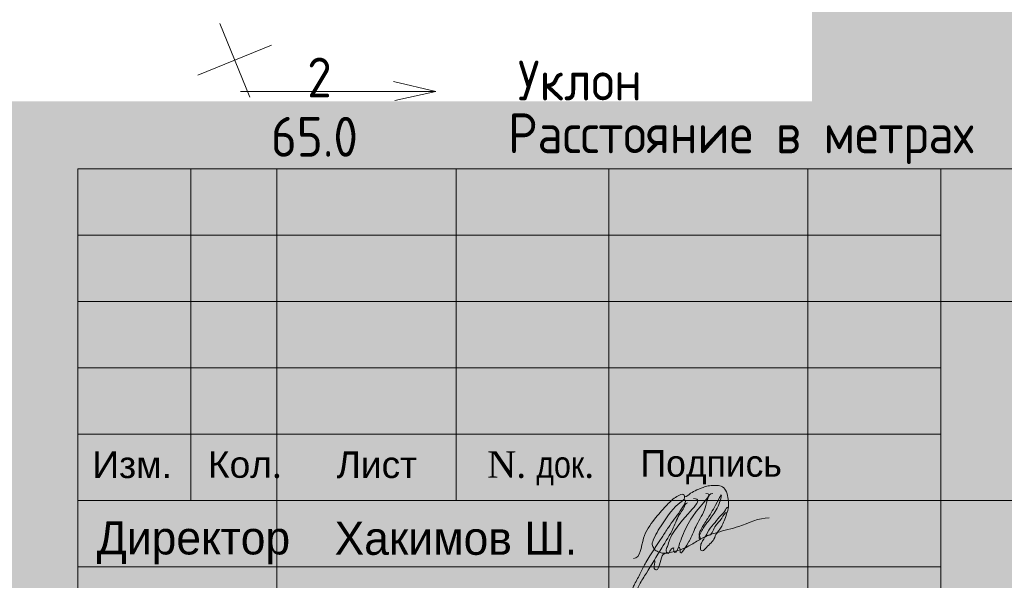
# Model space of a CAD drawing. Header units: millimetres. Extents: x 918404 to 1362154, y 4120617 to 4364104.
# Tile 114 of 256: x 1007261 to 1014678, y 4194986 to 4199209. Entities that reach past the tile are written whole.
import ezdxf

# ---------------------------------------------------------------- set-up
doc = ezdxf.new("R2010")
doc.units = ezdxf.units.MM
doc.header["$MEASUREMENT"] = 0
for name, color, linetype, lineweight in [('(001) Сетка_Ном._пера__132', 132, 'Continuous', 18), ('0_Ном._пера__255', 255, 'Continuous', 18), ('0_Ном._пера__5', 5, 'Continuous', 18), ('0_Ном._пера__7', 7, 'Continuous', 18), ('Text blocks_Ном._пера__1_Ном._пера__7', 7, 'Continuous', 18), ('text_Ном._пера__5', 5, 'Continuous', 18)]:
    doc.layers.add(name, color=color, linetype=linetype, lineweight=lineweight)
doc.styles.add('СГЕНЕРИР_СТИЛЬ_1', font='arial.ttf')
doc.styles.add('СГЕНЕРИР_СТИЛЬ_11', font='times.ttf')
doc.styles.add('СГЕНЕРИР_СТИЛЬ_7', font='txt')
doc.styles.add('СГЕНЕРИР_СТИЛЬ_8', font='isocp.shx')
doc.styles.add('СГЕНЕРИР_СТИЛЬ_9', font='txt')

msp = doc.modelspace()

# ---------------------------------------------------------------- hatches: boundary and pattern name
at = {"layer": '0_Ном._пера__255', "linetype": 'Continuous'}
h = msp.add_hatch(color=256, dxfattribs=at)
h.paths.add_polyline_path([(984008.6, 4222430.7), (984008.6, 4191424.3), (1027388.1, 4191424.3), (1027388.1, 4222430.7)])
h.paths.add_polyline_path([(988092.7, 4192586.6), (988092.7, 4220030.8), (1011993.6, 4220030.8), (1011993.6, 4212461.4), (1013230.7, 4212461.4), (1013230.7, 4198595), (1006775.5, 4198595), (1006775.5, 4192586.6)], flags=0)

# ---------------------------------------------------------------- linework, layer by layer
at = {"layer": '(001) Сетка_Ном._пера__132', "linetype": 'Continuous'}
for p, q in [((1008768, 4199181.5), (1008994.6, 4198625.9)), ((1008603.5, 4198790.4), (1009159.1, 4199017))]:
    msp.add_line(p, q, dxfattribs=at)
at = {"layer": '0_Ном._пера__5', "linetype": 'Continuous'}
for points, knots in [([(1012269.5, 4195614.4), (1012287.1, 4195614.4), (1012299.9, 4195630.3), (1012314.7, 4195641.3), (1012329.1, 4195652), (1012345.7, 4195659.1), (1012362.1, 4195666.4), (1012382.9, 4195675.6), (1012403.6, 4195685.2), (1012425.5, 4195691.5), (1012439.8, 4195695.5), (1012454.5, 4195698.5), (1012469.3, 4195699.7), (1012481.6, 4195700.6), (1012493.9, 4195700.4), (1012506.2, 4195700.1), (1012519.5, 4195699.8), (1012533.1, 4195699.7), (1012545.4, 4195694.7), (1012559.7, 4195688.8), (1012571, 4195677.5), (1012578.8, 4195664.1), (1012588.3, 4195647.6), (1012592.8, 4195628.8), (1012596.1, 4195609.9), (1012599.3, 4195591.5), (1012601.6, 4195572.9), (1012600.6, 4195554.2), (1012598.7, 4195517), (1012585.1, 4195481.8), (1012572.6, 4195446.6), (1012567.1, 4195431), (1012561.1, 4195415.5), (1012553.7, 4195400.7), (1012548.7, 4195390.7), (1012542.9, 4195381.2), (1012536.2, 4195372.3), (1012524.1, 4195356.6), (1012511.1, 4195348.2), (1012520.5, 4195348.2)], [0, 0, 0, 0, 1, 1, 1, 2, 2, 2, 3, 3, 3, 4, 4, 4, 5, 5, 5, 6, 6, 6, 7, 7, 7, 8, 8, 8, 9, 9, 9, 10, 10, 10, 11, 11, 11, 12, 12, 12, 13, 13, 13, 13]), ([(1011883.8, 4195150.7), (1011941.2, 4195150.7), (1011940.1, 4195237.4), (1011961.4, 4195304.7), (1011978, 4195357), (1012009.6, 4195402.9), (1012043.3, 4195446.5), (1012070.4, 4195481.5), (1012099.6, 4195514.8), (1012130, 4195547), (1012152, 4195570.1), (1012174.9, 4195592.4), (1012200.9, 4195610.9), (1012213.4, 4195619.8), (1012226.7, 4195628), (1012241.5, 4195632.2), (1012247.4, 4195633.9), (1012253.7, 4195634.7), (1012259.3, 4195632.2), (1012269.4, 4195627.7), (1012272, 4195615), (1012268.4, 4195604.2), (1012264.4, 4195592.1), (1012253.2, 4195584.7), (1012242.8, 4195577.1), (1012184.2, 4195533.9), (1012142.3, 4195473), (1012102.4, 4195411.9), (1012074.6, 4195369.4), (1012046.8, 4195326.4), (1012029.8, 4195278.6), (1012027.1, 4195271), (1012024.5, 4195263.2), (1012025.4, 4195255.3), (1012026, 4195249.8), (1012028.2, 4195244.7), (1012030.6, 4195239.8), (1012035.4, 4195229.9), (1012040.8, 4195219.9), (1012049.3, 4195212.9), (1012053.2, 4195209.7), (1012057.7, 4195207.3), (1012062.2, 4195205), (1012072.3, 4195199.8), (1012082.6, 4195195.1), (1012093.7, 4195192.6), (1012102.8, 4195190.5), (1012112.2, 4195190), (1012121.6, 4195190.3), (1012131, 4195190.7), (1012140.3, 4195191.9), (1012149.6, 4195193.4), (1012210.1, 4195203.4), (1012268.2, 4195225.1), (1012321.6, 4195255.4), (1012348.9, 4195270.9), (1012374.9, 4195288.6), (1012402.6, 4195303.3), (1012438, 4195322.2), (1012476, 4195335.2), (1012514.5, 4195346.4), (1012568.8, 4195362.2), (1012624.5, 4195373.4), (1012678, 4195391.6), (1012754, 4195417.3), (1012827.3, 4195456.8), (1012906.7, 4195456.8)], [0, 0, 0, 0, 1, 1, 1, 2, 2, 2, 3, 3, 3, 4, 4, 4, 5, 5, 5, 6, 6, 6, 7, 7, 7, 8, 8, 8, 9, 9, 9, 10, 10, 10, 11, 11, 11, 12, 12, 12, 13, 13, 13, 14, 14, 14, 15, 15, 15, 16, 16, 16, 17, 17, 17, 18, 18, 18, 19, 19, 19, 20, 20, 20, 21, 21, 21, 22, 22, 22, 22]), ([(1012336.8, 4195601.2), (1012430.4, 4195601.2), (1012301.8, 4195513.2), (1012193.7, 4195357.9), (1012179.8, 4195338), (1012166.5, 4195317.6), (1012157.7, 4195295), (1012150.9, 4195277.7), (1012147.2, 4195259.3), (1012140.5, 4195241.9), (1012136.1, 4195230.4), (1012129.9, 4195218.9), (1012131.5, 4195206.8), (1012132.3, 4195201.1), (1012134.7, 4195195.9), (1012138.7, 4195191.8), (1012157.8, 4195172.1), (1012156.9, 4195231.7), (1012189.4, 4195231.7)], [0, 0, 0, 0, 1, 1, 1, 2, 2, 2, 3, 3, 3, 4, 4, 4, 5, 5, 5, 6, 6, 6, 6]), ([(1012428.9, 4195640.1), (1012496.4, 4195640.1), (1012404.3, 4195575.3), (1012329, 4195463.8), (1012298.6, 4195418.8), (1012273.9, 4195370.3), (1012253, 4195320.3), (1012243.8, 4195298.3), (1012236.1, 4195275.8), (1012229.2, 4195252.9), (1012224.6, 4195237.3), (1012220.2, 4195221.6), (1012211.6, 4195207.9), (1012186.8, 4195168.3), (1012184.5, 4195231.7), (1012189.4, 4195231.7)], [0, 0, 0, 0, 1, 1, 1, 2, 2, 2, 3, 3, 3, 4, 4, 4, 5, 5, 5, 5]), ([(1012226.2, 4195234.7), (1012237.1, 4195234.7), (1012235.1, 4195220.7), (1012235.2, 4195208.7), (1012235.7, 4195165.5), (1012264.4, 4195211.8), (1012300, 4195273.5), (1012303.8, 4195280), (1012307.5, 4195286.6), (1012311, 4195293.3), (1012329.6, 4195328.6), (1012342.6, 4195366.6), (1012360.5, 4195402.3), (1012382.3, 4195445.9), (1012410.7, 4195486.3), (1012424.9, 4195532.8), (1012439.3, 4195579.5), (1012441.4, 4195638.8), (1012481.5, 4195638.8)], [0, 0, 0, 0, 1, 1, 1, 2, 2, 2, 3, 3, 3, 4, 4, 4, 5, 5, 5, 6, 6, 6, 6]), ([(1012389.1, 4195296), (1012400.2, 4195296), (1012382, 4195307.5), (1012379.2, 4195326.2), (1012377.4, 4195338.8), (1012383, 4195350.8), (1012388.9, 4195362.1), (1012402.4, 4195388.5), (1012419, 4195413), (1012434.9, 4195438), (1012458.8, 4195475.3), (1012481.9, 4195513), (1012502.8, 4195552), (1012535.9, 4195613.6), (1012552.4, 4195651.8), (1012545.3, 4195615.2), (1012537.6, 4195575.5), (1012522, 4195537.7), (1012500.3, 4195503.5), (1012481.5, 4195474), (1012459.8, 4195446.6), (1012438.5, 4195418.9), (1012422, 4195397.5), (1012406.6, 4195375.3), (1012393.9, 4195351.5), (1012379.6, 4195324.8), (1012369.2, 4195295.3), (1012388.3, 4195295.3)], [0, 0, 0, 0, 1, 1, 1, 2, 2, 2, 3, 3, 3, 4, 4, 4, 5, 5, 5, 6, 6, 6, 7, 7, 7, 8, 8, 8, 9, 9, 9, 9]), ([(1012261.9, 4195595), (1012292.6, 4195595), (1012267, 4195552), (1012236.6, 4195508.1), (1012207.7, 4195466.3), (1012176.3, 4195426.3), (1012147.7, 4195384.2), (1012131.2, 4195359.9), (1012115.6, 4195334.9), (1012099.6, 4195310.2), (1012058.7, 4195247.4), (1012014.3, 4195186.8), (1011978.6, 4195120.9), (1011964.6, 4195095.1), (1011951.9, 4195068.6), (1011938.6, 4195042.4), (1011923.7, 4195013.4), (1011907.6, 4194985), (1011892.5, 4194956.1), (1011887.5, 4194946.5), (1011882.6, 4194936.7), (1011879.4, 4194926.3), (1011877.4, 4194919.3), (1011875.8, 4194912.1), (1011875.7, 4194904.8), (1011875.6, 4194899.8), (1011876.3, 4194894.8), (1011877.6, 4194889.9), (1011887.3, 4194853.2), (1011902.3, 4194902.5), (1011929.9, 4194954.7), (1011945.4, 4194984.2), (1011963.7, 4195012), (1011981.7, 4195040), (1012021.6, 4195102.3), (1012058, 4195166.9), (1012097.1, 4195229.8), (1012127.9, 4195279.3), (1012160.5, 4195328), (1012184.7, 4195381), (1012201.9, 4195418.5), (1012214.7, 4195458.1), (1012238, 4195492), (1012247, 4195505.1), (1012257.5, 4195517.2), (1012264.2, 4195531.6), (1012271.6, 4195547.8), (1012275.2, 4195569), (1012290.4, 4195569)], [0, 0, 0, 0, 1, 1, 1, 2, 2, 2, 3, 3, 3, 4, 4, 4, 5, 5, 5, 6, 6, 6, 7, 7, 7, 8, 8, 8, 9, 9, 9, 10, 10, 10, 11, 11, 11, 12, 12, 12, 13, 13, 13, 14, 14, 14, 15, 15, 15, 16, 16, 16, 16]), ([(1012412.9, 4195308.5), (1012428.7, 4195308.5), (1012433.9, 4195329.8), (1012441.8, 4195346.3), (1012452.9, 4195369.7), (1012471.8, 4195388.1), (1012488.3, 4195408.3), (1012503.4, 4195426.7), (1012516.8, 4195446.5), (1012533.3, 4195463.8), (1012546.4, 4195477.4), (1012561.8, 4195489.2), (1012571.5, 4195505.5), (1012579.8, 4195519.5), (1012584.9, 4195538.4), (1012599.3, 4195538.4)], [0, 0, 0, 0, 1, 1, 1, 2, 2, 2, 3, 3, 3, 4, 4, 4, 5, 5, 5, 5]), ([(1012446.6, 4195323.3), (1012474.5, 4195323.3), (1012481.4, 4195361.9), (1012498.2, 4195389.2), (1012512.7, 4195412.7), (1012534.8, 4195430.3), (1012549.9, 4195453.5), (1012562.2, 4195472.5), (1012570.5, 4195498), (1012590.6, 4195498)], [0, 0, 0, 0, 1, 1, 1, 2, 2, 2, 3, 3, 3, 3]), ([(1012412.9, 4195308.5), (1012428.3, 4195308.5), (1012406.1, 4195292), (1012396, 4195265.7), (1012391.6, 4195254.4), (1012389.7, 4195242.3), (1012389.6, 4195230.2), (1012389.6, 4195224.1), (1012390.1, 4195218), (1012393.3, 4195212.9), (1012402.8, 4195197), (1012418.9, 4195217.7), (1012434.3, 4195233.8), (1012456.8, 4195257.4), (1012483.9, 4195277.6), (1012496.3, 4195307.5), (1012502.8, 4195323.5), (1012505.9, 4195343.9), (1012520.9, 4195343.9)], [0, 0, 0, 0, 1, 1, 1, 2, 2, 2, 3, 3, 3, 4, 4, 4, 5, 5, 5, 6, 6, 6, 6]), ([(1012040.2, 4195135.7), (1012054.4, 4195135.7), (1012041.9, 4195114.5), (1012039.5, 4195093.1), (1012038.8, 4195086.9), (1012038.9, 4195080.6), (1012041.7, 4195075.1), (1012045.1, 4195068.4), (1012052, 4195063.8), (1012059.2, 4195065.5), (1012067.3, 4195067.4), (1012071, 4195076), (1012073.9, 4195084.1), (1012090.7, 4195130.5), (1012093.9, 4195191.1), (1012132.7, 4195191.1)], [0, 0, 0, 0, 1, 1, 1, 2, 2, 2, 3, 3, 3, 4, 4, 4, 5, 5, 5, 5])]:
    msp.add_open_spline(points, degree=3, knots=knots, dxfattribs=at)
at = {"layer": '0_Ном._пера__7', "linetype": 'Continuous'}
for p, q in [((1007699.3, 4198086.6), (1026199.3, 4198086.6)), ((1007699.3, 4192586.6), (1007699.3, 4198086.6)), ((1008549.3, 4195586.6), (1008549.3, 4198086.6)), ((1009199.3, 4192586.6), (1009199.3, 4198086.6)), ((1010549.3, 4195586.6), (1010549.3, 4198086.6)), ((1011699.3, 4192586.6), (1011699.3, 4198086.6)), ((1013199.3, 4192586.6), (1013199.3, 4198086.6)), ((1014199.3, 4192586.6), (1014199.3, 4198086.6)), ((1007699.3, 4197586.6), (1014199.3, 4197586.6)), ((1007699.3, 4197586.6), (1014199.3, 4197586.6)), ((1007699.3, 4197586.6), (1014199.3, 4197586.6)), ((1007699.3, 4197086.6), (1014199.3, 4197086.6)), ((1007699.3, 4197086.6), (1014199.3, 4197086.6)), ((1007699.3, 4197086.6), (1014199.3, 4197086.6)), ((1014199.3, 4197086.6), (1026197.4, 4197086.6)), ((1007699.3, 4196586.6), (1014199.3, 4196586.6)), ((1007699.3, 4196586.6), (1014199.3, 4196586.6)), ((1007699.3, 4196586.6), (1013199.3, 4196586.6)), ((1007699.3, 4196086.6), (1014199.3, 4196086.6)), ((1007699.3, 4196086.6), (1014199.3, 4196086.6)), ((1007699.3, 4196086.6), (1014199.3, 4196086.6)), ((1007699.3, 4195586.6), (1026199.3, 4195586.6)), ((1007699.3, 4195586.6), (1026199.3, 4195586.6)), ((1007699.3, 4195586.6), (1026199.3, 4195586.6)), ((1007699.3, 4195086.6), (1014199.3, 4195086.6)), ((1007699.3, 4195086.6), (1014199.3, 4195086.6)), ((1007699.3, 4195086.6), (1014199.3, 4195086.6)), ((1007699.3, 4195086.6), (1014199.3, 4195086.6)), ((1007699.3, 4195086.6), (1014199.3, 4195086.6)), ((1007699.3, 4195086.6), (1014199.3, 4195086.6))]:
    msp.add_line(p, q, dxfattribs=at)
at = {"layer": 'text_Ном._пера__5', "linetype": 'Continuous'}
for p, q in [((1010395.5, 4198668.2), (1010076.1, 4198742.5)), ((1008924.2, 4198668.2), (1010395.5, 4198668.2)), ((1010395.5, 4198668.2), (1010086.6, 4198599.5))]:
    msp.add_line(p, q, dxfattribs=at)

# ---------------------------------------------------------------- texts
at = {"layer": '0_Ном._пера__7', "linetype": 'Continuous', "char_height": 200, "attachment_point": 1}
for s, insert, style in [('{Изм.}', (1007809, 4195956.4), 'СГЕНЕРИР_СТИЛЬ_1'), ('\\A1;{\\fArial|b0|i0|c204|p38;Кол\\fTimes New Roman|b0|i0|c204|p22;.}', (1008679.5, 4195958.1), 'СГЕНЕРИР_СТИЛЬ_1'), ('{Лист}', (1009647.9, 4195956.4), 'СГЕНЕРИР_СТИЛЬ_1'), ('\\A1;{\\fTimes New Roman|b0|i0|c204|p22;N. \\fArial Narrow Кириллический|b0|i0|c0|p34;док\\fTimes New Roman|b0|i0|c204|p22;.}', (1010782.9, 4195958.3), 'СГЕНЕРИР_СТИЛЬ_11'), ('{Подпись}', (1011938.1, 4195966.6), 'СГЕНЕРИР_СТИЛЬ_9')]:
    msp.add_mtext(s, dxfattribs=dict(at, insert=insert, style=style))
at = {"layer": 'Text blocks_Ном._пера__1_Ном._пера__7', "linetype": 'Continuous', "char_height": 250, "attachment_point": 2, "style": 'СГЕНЕРИР_СТИЛЬ_7'}
for s, insert in [('{  Директор}', (1008477.3, 4195430.9)), ('{Хакимов Ш.}', (1010547.1, 4195428.1))]:
    msp.add_mtext(s, dxfattribs=dict(at, insert=insert))
at = {"layer": 'text_Ном._пера__5', "linetype": 'Continuous', "char_height": 300, "attachment_point": 7, "style": 'СГЕНЕРИР_СТИЛЬ_8'}
for s, insert in [('{2}', (1009427.2, 4198623.8)), ('{Уклон }', (1011013.9, 4198600.8)), ('{65.0}', (1009153.5, 4198176.9)), ('{Расстояние в метрах}', (1010940, 4198121.6))]:
    msp.add_mtext(s, dxfattribs=dict(at, insert=insert))

doc.saveas('drawing.dxf')
